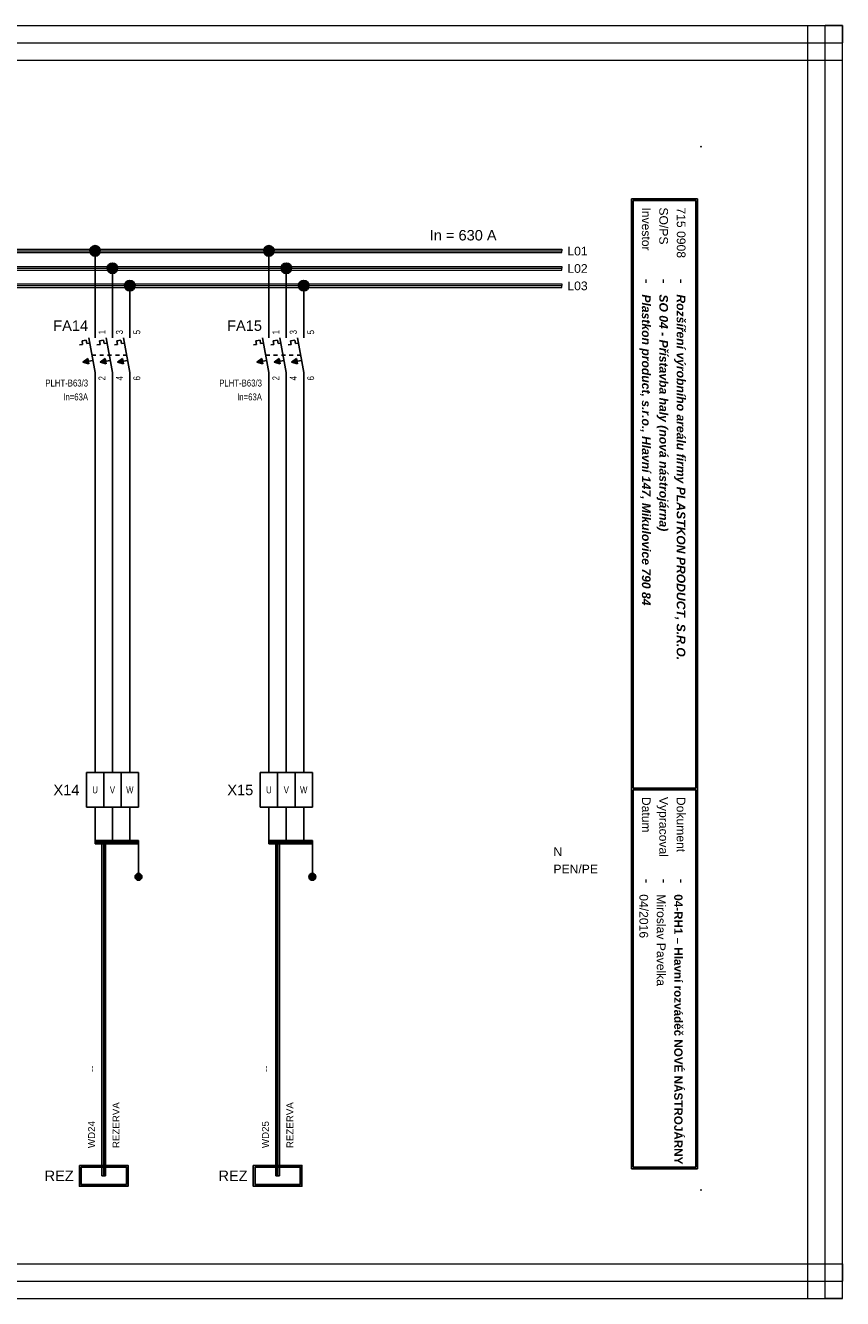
# Model space of a CAD drawing. Extents: x -1130 to 2703, y 1069 to 2560.
# Tile 26 of 31: x 1956 to 2191, y 2124 to 2490. Entities that reach past the tile are written whole.
import ezdxf
from ezdxf.enums import TextEntityAlignment as Align

# ---------------------------------------------------------------- set-up
doc = ezdxf.new("R2010")
doc.units = 0
doc.header["$MEASUREMENT"] = 0
doc.linetypes.add('DASHED', pattern=[0.564444, 0.282222, -0.282222])
for name, color, linetype in [('1-KRESBA', 7, 'Continuous'), ('__Bílá', 7, 'Continuous'), ('__Oranžová', 30, 'Continuous'), ('__Rudá 010', 10, 'Continuous'), ('__Svmodrá', 4, 'Continuous'), ('__Vínová 220', 220, 'Continuous'), ('__Zelená', 3, 'Continuous'), ('__Černá 250', 7, 'Continuous')]:
    doc.layers.add(name, color=color, linetype=linetype)
doc.styles.add('Arial', font='arial.ttf')
doc.styles.add('GENERATED_STYLE_1', font='arial.ttf')

# ---------------------------------------------------------------- blocks, each defined once
blk = doc.blocks.new('L0001A02')
at = {"linetype": 'Continuous'}
h = blk.add_hatch(color=256, dxfattribs=at)
edge = h.paths.add_edge_path()
edge.add_arc((0, 0), 1.5, 0, 360)
blk.add_circle((0, 0), 1.5)
blk = doc.blocks.new('FEVA1606')
at = {"linetype": 'Continuous'}
for points in [[(-3.5, -2), (-2.06, -0.92), (-1.77, -2.5)], [(1.5, -2), (2.94, -0.92), (3.23, -2.5)], [(6.5, -2), (7.94, -0.92), (8.23, -2.5)]]:
    blk.add_hatch(color=256, dxfattribs=at).paths.add_polyline_path(points)
for p, q in [((0, 5), (0, 10)), ((5, 5), (5, 10)), ((10, 5), (10, 10)), ((-3.75, 4.14), (-2.56, 4.35)), ((-3.75, 4.14), (-3.57, 3.12)), ((-2.56, 4.35), (-2.38, 3.34)), ((-1.82, 5), (0, -5)), ((1.25, 4.14), (2.44, 4.35)), ((1.25, 4.14), (1.43, 3.12)), ((2.44, 4.35), (2.62, 3.34)), ((3.18, 5), (5, -5)), ((6.25, 4.14), (7.44, 4.35)), ((6.25, 4.14), (6.43, 3.12)), ((7.44, 4.35), (7.62, 3.34)), ((8.18, 5), (10, -5)), ((-4.45, 2.96), (-3.57, 3.12)), ((-2.38, 3.34), (-1.54, 3.49)), ((0.55, 2.96), (1.43, 3.12)), ((2.62, 3.34), (3.46, 3.49)), ((5.55, 2.96), (6.43, 3.12)), ((7.62, 3.34), (8.46, 3.49)), ((-3.5, -2), (-2.06, -0.92)), ((-3.5, -2), (-0.64, -1.48)), ((-3.5, -2), (-1.77, -2.5)), ((-2.06, -0.92), (-1.77, -2.5)), ((1.5, -2), (2.94, -0.92)), ((1.5, -2), (4.36, -1.48)), ((1.5, -2), (3.23, -2.5)), ((2.94, -0.92), (3.23, -2.5)), ((6.5, -2), (7.94, -0.92)), ((6.5, -2), (9.36, -1.48)), ((6.5, -2), (8.23, -2.5)), ((7.94, -0.92), (8.23, -2.5)), ((0, -5), (0, -10)), ((5, -5), (5, -10)), ((10, -5), (10, -10))]:
    blk.add_line(p, q)
at = {"linetype": 'DASHED', "ltscale": 4}
blk.add_line((-0.91, 0), (9.09, 0), dxfattribs=at)
at = {"style": 'Arial'}
blk.add_attdef('POPIS', text='', height=3, dxfattribs=at).set_placement((-2, 7), align=Align.RIGHT)
at = {"style": 'Arial', "width": 0.8}
for tag, p in [('NO1', (3, 6)), ('NO2', (8, 6)), ('NO3', (13, 6))]:
    blk.add_attdef(tag, p, '', height=2, rotation=90, dxfattribs=at)
for tag, p in [('TYP', (-2, -9)), ('PROUD', (-2, -13)), ('DOPLŇ1', (-2, -17)), ('DOPLŇ2', (-2, -21))]:
    blk.add_attdef(tag, text='', height=2, dxfattribs=at).set_placement(p, align=Align.RIGHT)
for tag, p in [('CO1', (3, -6)), ('CO2', (8, -6)), ('CO3', (13, -6))]:
    blk.add_attdef(tag, text='', height=2, rotation=90, dxfattribs=at).set_placement(p, align=Align.RIGHT)
blk = doc.blocks.new('V0085A01')
h = blk.add_hatch(color=256)
edge = h.paths.add_edge_path()
edge.add_arc((0, 0), 1, 0, 360)
blk.add_circle((0, 0), 1)
blk = doc.blocks.new('V0109A03')
for p, q in [((5, 10), (0, 10)), ((0, 0), (0, 10)), ((10, 10), (5, 10)), ((5, 0), (5, 10)), ((15, 10), (10, 10)), ((10, 0), (10, 10)), ((15, 0), (15, 10)), ((5, 0), (0, 0)), ((10, 0), (5, 0)), ((15, 0), (10, 0))]:
    blk.add_line(p, q)
at = {"style": 'Arial'}
blk.add_attdef('POPIS', text='', height=3, dxfattribs=at).set_placement((-2, 5), align=Align.RIGHT)
at = {"style": 'Arial', "width": 0.8}
for tag, p in [('S1', (2.5, 5)), ('S2', (7.5, 5)), ('S3', (12.5, 5))]:
    blk.add_attdef(tag, text='', height=2, dxfattribs=at).set_placement(p, align=Align.MIDDLE)

msp = doc.modelspace()

# ---------------------------------------------------------------- hatches: boundary and pattern name
at = {"layer": '__Černá 250'}
h = msp.add_hatch(color=256, dxfattribs=at)
h.paths.add_polyline_path([(1985.1, 2156.68), (1985.1, 2162.68), (1971.1, 2162.68), (1971.1, 2156.68)])
h.paths.add_polyline_path([(1984.6, 2157.18), (1984.6, 2162.18), (1971.6, 2162.18), (1971.6, 2157.18)], flags=16)
h = msp.add_hatch(color=256, dxfattribs=at)
h.paths.add_polyline_path([(2035.1, 2156.68), (2035.1, 2162.68), (2021.1, 2162.68), (2021.1, 2156.68)])
h.paths.add_polyline_path([(2034.6, 2157.18), (2034.6, 2162.18), (2021.6, 2162.18), (2021.6, 2157.18)], flags=16)

# ---------------------------------------------------------------- linework, layer by layer
at = {"layer": '1-KRESBA'}
for p, q in [((1975.6, 2405.64), (1975.6, 2425.64)), ((2025.6, 2405.64), (2025.6, 2425.64)), ((1980.6, 2405.64), (1980.6, 2420.64)), ((2030.6, 2405.64), (2030.6, 2420.64)), ((1985.6, 2405.64), (1985.6, 2415.64)), ((2035.6, 2405.64), (2035.6, 2415.64)), ((1975.6, 2275.64), (1975.6, 2385.64)), ((1980.6, 2385.64), (1980.6, 2275.64)), ((1985.6, 2385.64), (1985.6, 2275.64)), ((2025.6, 2275.64), (2025.6, 2385.64)), ((2030.6, 2385.64), (2030.6, 2275.64)), ((2035.6, 2385.64), (2035.6, 2275.64)), ((1975.6, 2265.64), (1975.6, 2255.64)), ((1980.6, 2265.64), (1980.6, 2255.64)), ((1985.6, 2265.64), (1985.6, 2255.64)), ((2025.6, 2265.64), (2025.6, 2255.64)), ((2030.6, 2265.64), (2030.6, 2255.64)), ((2035.6, 2265.64), (2035.6, 2255.64)), ((1975.6, 2256.14), (1975.6, 2255.64)), ((1975.6, 2256.14), (1988.1, 2256.14)), ((1975.6, 2255.14), (1975.6, 2255.64)), ((1975.6, 2255.64), (1988.1, 2255.64)), ((1975.6, 2255.14), (1988.1, 2255.14)), ((1977.6, 2159.68), (1977.6, 2256.14)), ((1977.6, 2256.14), (1978.1, 2256.14)), ((1978.1, 2159.68), (1978.1, 2256.14)), ((1978.6, 2256.14), (1978.1, 2256.14)), ((1978.6, 2159.68), (1978.6, 2256.14)), ((1988.1, 2256.14), (1988.1, 2255.64)), ((1988.1, 2255.14), (1988.1, 2255.64)), ((1988.1, 2255.64), (1988.1, 2245.64)), ((2025.6, 2256.14), (2025.6, 2255.64)), ((2025.6, 2256.14), (2038.1, 2256.14)), ((2025.6, 2255.14), (2025.6, 2255.64)), ((2025.6, 2255.64), (2038.1, 2255.64)), ((2025.6, 2255.14), (2038.1, 2255.14)), ((2027.6, 2159.68), (2027.6, 2256.14)), ((2027.6, 2256.14), (2028.1, 2256.14)), ((2028.1, 2159.68), (2028.1, 2256.14)), ((2028.6, 2256.14), (2028.1, 2256.14)), ((2028.6, 2159.68), (2028.6, 2256.14)), ((2038.1, 2256.14), (2038.1, 2255.64)), ((2038.1, 2255.14), (2038.1, 2255.64)), ((2038.1, 2255.64), (2038.1, 2245.64)), ((1977.6, 2159.68), (1978.1, 2159.68)), ((1978.6, 2159.68), (1978.1, 2159.68)), ((2027.6, 2159.68), (2028.1, 2159.68)), ((2028.6, 2159.68), (2028.1, 2159.68))]:
    msp.add_line(p, q, dxfattribs=at)
at = {"layer": '__Bílá'}
for p, q in [((2148.85, 2440.64), (2129.85, 2440.64)), ((2129.85, 2440.64), (2129.85, 2161.64)), ((2148.35, 2440.14), (2130.35, 2440.14)), ((2130.35, 2440.14), (2130.35, 2271.14)), ((2148.35, 2440.14), (2148.35, 2271.14)), ((2148.85, 2440.64), (2148.85, 2161.64)), ((2148.35, 2271.14), (2130.35, 2271.14)), ((2148.35, 2270.64), (2130.35, 2270.64)), ((2130.35, 2270.64), (2130.35, 2162.14)), ((2148.35, 2270.64), (2148.35, 2162.14)), ((2129.85, 2161.64), (2148.85, 2161.64)), ((2130.35, 2162.14), (2148.35, 2162.14))]:
    msp.add_line(p, q, dxfattribs=at)
for p in [(2149.85, 2455.64), (2149.85, 2155.64)]:
    msp.add_point(p, dxfattribs=at)
at = {"layer": '__Oranžová', "lineweight": 0}
for p, q in [((1759.85, 2426.14), (2109.85, 2426.14)), ((1759.85, 2425.64), (2109.85, 2425.64)), ((1759.85, 2425.14), (2109.85, 2425.14)), ((2109.85, 2426.14), (2109.85, 2425.64)), ((2109.85, 2425.14), (2109.85, 2425.64)), ((1759.85, 2421.14), (2109.85, 2421.14)), ((1759.85, 2420.64), (2109.85, 2420.64)), ((1759.85, 2420.14), (2109.85, 2420.14)), ((2109.85, 2421.14), (2109.85, 2420.64)), ((2109.85, 2420.14), (2109.85, 2420.64)), ((1759.85, 2416.14), (2109.85, 2416.14)), ((2109.85, 2416.14), (2109.85, 2415.64)), ((1759.85, 2415.64), (2109.85, 2415.64)), ((1759.85, 2415.14), (2109.85, 2415.14)), ((2109.85, 2415.14), (2109.85, 2415.64))]:
    msp.add_line(p, q, dxfattribs=at)
at = {"layer": '__Vínová 220', "lineweight": 0}
for p, q in [((1694.14, 2490.46), (2190.54, 2490.46)), ((2180.54, 2124.38), (2180.54, 2490.46)), ((2180.54, 2490.46), (2185.54, 2490.46)), ((2185.54, 2124.38), (2185.54, 2490.46)), ((2190.54, 2490.46), (2185.54, 2490.46)), ((2190.54, 2490.46), (2190.54, 2485.46)), ((2190.54, 2124.38), (2190.54, 2490.46)), ((1694.14, 2485.46), (2190.54, 2485.46)), ((2190.54, 2480.46), (2190.54, 2485.46)), ((1694.14, 2480.46), (2190.54, 2480.46)), ((1694.14, 2134.38), (2190.54, 2134.38)), ((2190.54, 2134.38), (2190.54, 2129.38)), ((1694.14, 2129.38), (2190.54, 2129.38)), ((2190.54, 2124.38), (2190.54, 2129.38)), ((1694.14, 2124.38), (2190.54, 2124.38)), ((2180.54, 2124.38), (2185.54, 2124.38)), ((2190.54, 2124.38), (2185.54, 2124.38))]:
    msp.add_line(p, q, dxfattribs=at)
at = {"layer": '__Černá 250'}
for points in [[(1971.1, 2162.68), (1985.1, 2162.68), (1985.1, 2156.68), (1971.1, 2156.68)], [(1971.6, 2162.18), (1984.6, 2162.18), (1984.6, 2157.18), (1971.6, 2157.18)], [(2021.1, 2162.68), (2035.1, 2162.68), (2035.1, 2156.68), (2021.1, 2156.68)], [(2021.6, 2162.18), (2034.6, 2162.18), (2034.6, 2157.18), (2021.6, 2157.18)]]:
    msp.add_lwpolyline(points, close=True, dxfattribs=at)

# ---------------------------------------------------------------- block references
at = {"color": 250, "linetype": 'Continuous'}
for p in [(1988.1, 2245.64), (2038.1, 2245.64)]:
    msp.add_blockref('V0085A01', p, dxfattribs=at)
at = {"layer": '1-KRESBA'}
for p in [(1975.6, 2425.64), (2025.6, 2425.64), (1980.6, 2420.64), (2030.6, 2420.64), (1985.6, 2415.64), (2035.6, 2415.64)]:
    msp.add_blockref('L0001A02', p, dxfattribs=at)
at = {"layer": '__Černá 250'}
for p, values in [((1975.6, 2395.64), {'POPIS': 'FA14', 'TYP': 'PLHT-B63/3', 'PROUD': 'In=63A', 'CO1': '2', 'NO1': '1', 'CO2': '4', 'NO2': '3', 'CO3': '6', 'NO3': '5'}), ((2025.6, 2395.64), {'POPIS': 'FA15', 'TYP': 'PLHT-B63/3', 'PROUD': 'In=63A', 'CO1': '2', 'NO1': '1', 'CO2': '4', 'NO2': '3', 'CO3': '6', 'NO3': '5'})]:
    msp.add_blockref('FEVA1606', p, dxfattribs=at).add_auto_attribs(values)
ref = msp.add_blockref('V0109A03', (1973.1, 2265.64), dxfattribs=at)
ref.add_attrib('POPIS', 'X14', dxfattribs={"layer": '0', "height": 3, "style": 'Arial'}).set_placement((1971.1, 2269.12), align=Align.RIGHT)
ref.add_attrib('S1', 'U', dxfattribs={"layer": '0', "height": 2, "style": 'Arial', "width": 0.8}).set_placement((1975.6, 2270.64), align=Align.MIDDLE)
ref.add_attrib('S2', 'V', dxfattribs={"layer": '0', "height": 2, "style": 'Arial', "width": 0.8}).set_placement((1980.6, 2270.64), align=Align.MIDDLE)
ref.add_attrib('S3', 'W', dxfattribs={"layer": '0', "height": 2, "style": 'Arial', "width": 0.8}).set_placement((1985.6, 2270.64), align=Align.MIDDLE)
ref = msp.add_blockref('V0109A03', (2023.1, 2265.64), dxfattribs=at)
ref.add_attrib('POPIS', 'X15', dxfattribs={"layer": '0', "height": 3, "style": 'Arial'}).set_placement((2021.1, 2269.12), align=Align.RIGHT)
ref.add_attrib('S1', 'U', dxfattribs={"layer": '0', "height": 2, "style": 'Arial', "width": 0.8}).set_placement((2025.6, 2270.64), align=Align.MIDDLE)
ref.add_attrib('S2', 'V', dxfattribs={"layer": '0', "height": 2, "style": 'Arial', "width": 0.8}).set_placement((2030.6, 2270.64), align=Align.MIDDLE)
ref.add_attrib('S3', 'W', dxfattribs={"layer": '0', "height": 2, "style": 'Arial', "width": 0.8}).set_placement((2035.6, 2270.64), align=Align.MIDDLE)

# ---------------------------------------------------------------- texts
at = {"layer": '1-KRESBA', "color": 4, "linetype": 'Continuous', "style": 'Arial'}
msp.add_text('In = 630 A', height=3, dxfattribs=at).set_placement((2071.85, 2428.64))
at = {"layer": '__Bílá', "style": 'Arial'}
for s, height, p in [('Investor', 2.5, (2132.85, 2438.14)), ('SO/PS', 2.5, (2137.85, 2438.14)), ('-', 3, (2132.85, 2417.64)), ('-', 3, (2137.85, 2417.64)), ('-', 3, (2142.85, 2417.64)), ('Datum', 2.5, (2132.85, 2268.64)), ('Vypracoval', 2.5, (2137.85, 2268.64)), ('Dokument', 2.5, (2142.85, 2268.64)), ('-', 3, (2132.85, 2245.14)), ('-', 3, (2137.85, 2245.14)), ('-', 3, (2142.85, 2245.14))]:
    msp.add_text(s, height=height, rotation=270, dxfattribs=at).set_placement(p)
at = {"layer": '__Oranžová', "lineweight": 0, "style": 'Arial'}
for s, p in [('L01', (2111.42, 2424.33)), ('L02', (2111.42, 2419.33)), ('L03', (2111.42, 2414.33))]:
    msp.add_text(s, height=2.5, dxfattribs=at).set_placement(p)
at = {"layer": '__Rudá 010', "style": 'Arial'}
for s, p in [('--', (1975.6, 2189.53)), ('--', (2025.6, 2189.53)), ('WD24', (1975.6, 2167.64)), ('WD25', (2025.6, 2167.64))]:
    msp.add_text(s, height=2, rotation=90, dxfattribs=at).set_placement(p)
at = {"layer": '__Rudá 010', "style": 'GENERATED_STYLE_1'}
for p in [(1969.47, 2158.18), (2019.47, 2158.18)]:
    msp.add_text('REZ', height=3, dxfattribs=at).set_placement(p, align=Align.RIGHT)
at = {"layer": '__Rudá 010', "char_height": 2, "width": 62.8406, "attachment_point": 1, "rotation": 90, "style": 'Arial'}
for insert in [(1980.63, 2167.64), (2030.63, 2167.64)]:
    msp.add_mtext('REZERVA', dxfattribs=dict(at, insert=insert))
at = {"layer": '__Svmodrá', "linetype": 'Continuous', "style": 'Arial'}
msp.add_text('N', height=2.5, dxfattribs=at).set_placement((2107.41, 2251.64))
at = {"layer": '__Vínová 220', "char_height": 2.5, "attachment_point": 7, "rotation": 270, "style": 'Arial'}
for s, insert in [('715 0908\\P', (2142.85, 2438.14)), ('{\\fArial|b1|i1|c238|p34;Plastkon product, s.r.o., Hlavní 147, Mikulovice 790 84}', (2132.1, 2413.14)), ('{\\fArial|b1|i1|c238|p34;SO 04 - Přístavba haly (nová nástrojárna)}', (2137.1, 2413.14)), ('{\\fArial|b1|i1|c238|p34;Rozšíření výrobního areálu firmy PLASTKON PRODUCT, S.R.O.}', (2142.1, 2413.14)), ('04/2016\\P', (2132.1, 2240.64)), ('{\\fArial|b1|i0|c238|p34;\\H0.96x;04-RH1 – Hlavní rozváděč NOVÉ NÁSTROJÁRNY}\\P', (2142.1, 2240.64)), ('Miroslav Pavelka', (2137.1, 2240.64))]:
    msp.add_mtext(s, dxfattribs=dict(at, insert=insert))
at = {"layer": '__Zelená', "linetype": 'Continuous', "style": 'Arial'}
msp.add_text('PEN/PE', height=2.5, dxfattribs=at).set_placement((2107.41, 2246.64))

doc.saveas('drawing.dxf')
